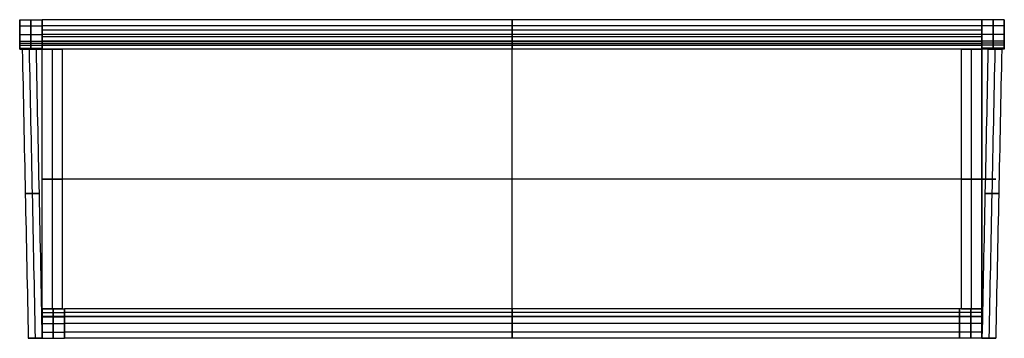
# Model space of a CAD drawing. Header units: millimetres. Extents: x -573 to 573, y -186 to 186.
import ezdxf

# ---------------------------------------------------------------- set-up
doc = ezdxf.new("R2010")
doc.units = ezdxf.units.MM
doc.layers.add('Défaut', color=7, linetype='Continuous', true_color=0x000000)

msp = doc.modelspace()

# ---------------------------------------------------------------- linework, layer by layer
at = {"layer": 'Défaut'}
for p, q in [((-573, 185.5, 230), (-573, 151, 230)), ((-547, 151, 427.5), (-547, 185.5, 427.5)), ((-547, 185.5, 230), (-547, 151, 230)), ((547, 151, 427.5), (547, 185.5, 427.5)), ((547, 151, 230), (547, 185.5, 230)), ((573, 151, 230), (573, 185.5, 230)), ((0, 157.5, 142), (0, 173.5, 142)), ((0, 157.5, 106), (0, 173.5, 106)), ((-573, 168.2, 458.8), (-573, 168.2)), ((-547, 168.2, 458.8), (-547, 168.2, 395)), ((-547, 168.2, 458.8), (-547, 168.2)), ((547, 165.5, 142), (-547, 165.5, 142)), ((547, 165.5, 106), (-547, 165.5, 106)), ((547, 168.2, 458.8), (547, 168.2, 395)), ((547, 168.2, 458.8), (547, 168.2)), ((573, 168.2, 458.8), (573, 168.2)), ((-523, 151, 424.5), (-547, 151, 424.5)), ((-535, 151, 395), (-535, 151, 454)), ((0, -160, 460), (0, 160, 460)), ((0, -160, 454), (0, 160, 454)), ((547, 151, 424.5), (523, 151, 424.5)), ((535, 151, 395), (535, 151, 454)), ((547, 0, 460), (-547, 0, 460)), ((547, 0, 454), (-547, 0, 454)), ((-547, -185.5, 230), (-547, -151, 230)), ((-523, -151, 424.5), (-547, -151, 424.5)), ((-535, -151, 395), (-535, -151, 454)), ((-521, -185.5, 230), (-521, -151, 230)), ((-521, -151, 427.5), (-521, -185.5, 427.5)), ((521, -151, 230), (521, -185.5, 230)), ((521, -151, 427.5), (521, -185.5, 427.5)), ((547, -151, 424.5), (523, -151, 424.5)), ((535, -151, 395), (535, -151, 454)), ((547, -151, 230), (547, -185.5, 230)), ((-547, -168.3), (-547, -168.3, 458.8)), ((-521, -168.3), (-521, -168.3, 458.8)), ((-521, -168.3, 395), (-521, -168.3, 458.8)), ((521, -168.3), (521, -168.3, 458.8)), ((521, -168.3, 395), (521, -168.3, 458.8)), ((547, -168.3), (547, -168.3, 458.8)), ((-547, -185.5, 37.5), (-563, -185.5, 37.5)), ((-555, -185.5, 20), (-555, -185.5, 55)), ((547, -185.5, 37.5), (563, -185.5, 37.5)), ((555, -185.5, 20), (555, -185.5, 55))]:
    msp.add_line(p, q, dxfattribs=at)
at = {"layer": 'Défaut', "extrusion": (0, 1, 0)}
msp.add_lwpolyline([(-547, 55), (-563, 55), (-563, 20), (-547, 20)], close=True, dxfattribs=at)
at = {"layer": 'Défaut'}
for points, degree in [([(-573, 151), (-573, 168.2), (-573, 185.5)], 2), ([(-573, 185.5), (-560, 185.5), (-547, 185.5)], 2), ([(-573, 185.5), (-573, 185.5, 217.5), (-573, 185.5, 435)], 2), ([(-573, 185.5, 435), (-560, 185.5, 435), (-547, 185.5, 435)], 2), ([(-573, 185.5, 217.5), (-560, 185.5, 217.5), (-547, 185.5, 217.5)], 2), ([(-560, 151), (-560, 168.2), (-560, 185.5)], 2), ([(-560, 185.5), (-560, 185.5, 217.5), (-560, 185.5, 435)], 2), ([(547, 185.5, 435), (0, 185.5, 435), (-547, 185.5, 435)], 2), ([(547, 185.5, 395), (0, 185.5, 395), (-547, 185.5, 395)], 2), ([(-547, 185.5, 435), (-547, 185.5, 415), (-547, 185.5, 395)], 2), ([(-547, 185.5, 395), (-547, 168.2, 395), (-547, 151, 395)], 2), ([(547, 185.5, 415), (0, 185.5, 415), (-547, 185.5, 415)], 2), ([(-547, 151), (-547, 168.2), (-547, 185.5)], 2), ([(-547, 185.5), (-547, 185.5, 217.5), (-547, 185.5, 435)], 2), ([(0, 185.5, 435), (0, 185.5, 415), (0, 185.5, 395)], 2), ([(0, 185.5, 395), (0, 168.2, 395), (0, 151, 395)], 2), ([(547, 185.5, 435), (547, 185.5, 415), (547, 185.5, 395)], 2), ([(547, 185.5, 395), (547, 168.2, 395), (547, 151, 395)], 2), ([(573, 185.5, 435), (560, 185.5, 435), (547, 185.5, 435)], 2), ([(573, 185.5), (560, 185.5), (547, 185.5)], 2), ([(547, 185.5, 435), (547, 185.5, 217.5), (547, 185.5)], 2), ([(547, 185.5), (547, 168.2), (547, 151)], 2), ([(573, 185.5, 217.5), (560, 185.5, 217.5), (547, 185.5, 217.5)], 2), ([(560, 185.5, 435), (560, 185.5, 217.5), (560, 185.5)], 2), ([(560, 185.5), (560, 168.2), (560, 151)], 2), ([(573, 185.5, 435), (573, 185.5, 217.5), (573, 185.5)], 2), ([(573, 185.5), (573, 168.2), (573, 151)], 2), ([(-573, 178.2, 452.7), (-560, 178.2, 452.7), (-547, 178.2, 452.7)], 2), ([(547, 178.2, 452.7), (0, 178.2, 452.7), (-547, 178.2, 452.7)], 2), ([(-547, 157.5, 142), (-547, 165.5, 142), (-547, 173.5, 142)], 2), ([(-547, 173.5, 142), (-547, 173.5, 124), (-547, 173.5, 106)], 2), ([(-547, 157.5, 106), (-547, 165.5, 106), (-547, 173.5, 106)], 2), ([(-547, 173.5, 142), (0, 173.5, 142), (547, 173.5, 142)], 2), ([(-547, 173.5, 106), (0, 173.5, 106), (547, 173.5, 106)], 2), ([(-547, 157.5, 124), (-547, 165.5, 124), (-547, 173.5, 124)], 2), ([(-547, 173.5, 124), (0, 173.5, 124), (547, 173.5, 124)], 2), ([(0, 173.5, 142), (0, 173.5, 124), (0, 173.5, 106)], 2), ([(573, 178.2, 452.7), (560, 178.2, 452.7), (547, 178.2, 452.7)], 2), ([(547, 173.5, 142), (547, 173.5, 124), (547, 173.5, 106)], 2), ([(547, 173.5, 142), (547, 165.5, 142), (547, 157.5, 142)], 2), ([(547, 173.5, 106), (547, 165.5, 106), (547, 157.5, 106)], 2), ([(547, 173.5, 124), (547, 165.5, 124), (547, 157.5, 124)], 2), ([(-573, 168.2), (-560, 168.2), (-547, 168.2)], 2), ([(-573, 160.5, 460), (-560, 160.5, 460), (-547, 160.5, 460)], 2), ([(-573, 160.5, 460), (-573, 158.2, 460), (-573, 156, 460)], 2), ([(-560, 160.5, 460), (-560, 158.2, 460), (-560, 156, 460)], 2), ([(547, 168.2, 395), (0, 168.2, 395), (-547, 168.2, 395)], 2), ([(-547, 165.5, 142), (-547, 165.5, 124), (-547, 165.5, 106)], 2), ([(547, 160.5, 460), (0, 160.5, 460), (-547, 160.5, 460)], 2), ([(-547, 160, 460), (-547, 160.2, 460), (-547, 160.5, 460)], 2), ([(-547, 160.5, 460), (-547, 158.2, 460), (-547, 156, 460)], 2), ([(0, 160, 460), (0, 160.2, 460), (0, 160.5, 460)], 2), ([(573, 168.2), (560, 168.2), (547, 168.2)], 2), ([(547, 165.5, 142), (547, 165.5, 124), (547, 165.5, 106)], 2), ([(547, 160, 460), (547, 160.2, 460), (547, 160.5, 460)], 2), ([(573, 160.5, 460), (560, 160.5, 460), (547, 160.5, 460)], 2), ([(547, 156, 460), (547, 158.2, 460), (547, 160.5, 460)], 2), ([(560, 156, 460), (560, 158.2, 460), (560, 160.5, 460)], 2), ([(573, 156, 460), (573, 158.2, 460), (573, 160.5, 460)], 2), ([(-573, 158.2, 460), (-560, 158.2, 460), (-547, 158.2, 460)], 2), ([(-573, 156, 460), (-560, 156, 460), (-547, 156, 460)], 2), ([(-573, 152.5, 458.5), (-560, 152.5, 458.5), (-547, 152.5, 458.5)], 2), ([(-573, 151, 455), (-573, 151, 227.5), (-573, 151)], 2), ([(-573, 151), (-560, 151), (-547, 151)], 2), ([(-573, 151, 455), (-560, 151, 455), (-547, 151, 455)], 2), ([(-573, 151, 227.5), (-560, 151, 227.5), (-547, 151, 227.5)], 2), ([(-554, 151, 55), (-562, 151, 55), (-570, 151, 55)], 2), ([(-570, 151, 20), (-562, 151, 20), (-554, 151, 20)], 2), ([(-570, 151, 55), (-570, 151, 37.5), (-570, 151, 20)], 2), ([(-570, 151, 20), (-567.7, 38.8, 20), (-565.3, -73.3, 20), (-563, -185.5, 20)], 3), ([(-570, 151, 55), (-567.7, 38.8, 55), (-565.3, -73.3, 55), (-563, -185.5, 55)], 3), ([(-570, 151, 37.5), (-567.7, 38.8, 37.5), (-565.3, -73.3, 37.5), (-563, -185.5, 37.5)], 3), ([(-562, 151, 55), (-559.7, 38.8, 55), (-557.3, -73.3, 55), (-555, -185.5, 55)], 3), ([(-562, 151, 20), (-559.7, 38.8, 20), (-557.3, -73.3, 20), (-555, -185.5, 20)], 3), ([(-560, 151, 20), (-560, 151, 37.5), (-560, 151, 55)], 2), ([(-560, 151, 455), (-560, 151, 227.5), (-560, 151)], 2), ([(-554, 151, 20), (-554, 151, 37.5), (-554, 151, 55)], 2), ([(-554, 151, 55), (-551.7, 38.8, 55), (-549.3, -73.3, 55), (-547, -185.5, 55)], 3), ([(-554, 151, 20), (-551.7, 38.8, 20), (-549.3, -73.3, 20), (-547, -185.5, 20)], 3), ([(-554, 151, 37.5), (-551.7, 38.8, 37.5), (-549.3, -73.3, 37.5), (-547, -185.5, 37.5)], 3), ([(547, 160.2, 460), (0, 160.2, 460), (-547, 160.2, 460)], 2), ([(547, 160, 454), (0, 160, 454), (-547, 160, 454)], 2), ([(-547, 151, 454), (-547, 155.5, 454), (-547, 160, 454)], 2), ([(547, 160, 460), (0, 160, 460), (-547, 160, 460)], 2), ([(-547, 160, 454), (-547, 160, 457), (-547, 160, 460)], 2), ([(547, 160, 457), (0, 160, 457), (-547, 160, 457)], 2), ([(-547, -160, 460), (-547, 0, 460), (-547, 160, 460)], 2), ([(-547, 160, 460), (-547, 160, 457), (-547, 160, 454)], 2), ([(-547, -160, 454), (-547, 0, 454), (-547, 160, 454)], 2), ([(-547, 160, 460), (0, 160, 460), (547, 160, 460)], 2), ([(-547, 160, 454), (0, 160, 454), (547, 160, 454)], 2), ([(-547, -160, 457), (-547, 0, 457), (-547, 160, 457)], 2), ([(-547, 160, 457), (0, 160, 457), (547, 160, 457)], 2), ([(-547, 157.5, 142), (-547, 157.5, 124), (-547, 157.5, 106)], 2), ([(547, 157.5, 142), (0, 157.5, 142), (-547, 157.5, 142)], 2), ([(547, 157.5, 106), (0, 157.5, 106), (-547, 157.5, 106)], 2), ([(547, 157.5, 124), (0, 157.5, 124), (-547, 157.5, 124)], 2), ([(547, 155.5, 454), (0, 155.5, 454), (-547, 155.5, 454)], 2), ([(547, 151, 395), (0, 151, 395), (-547, 151, 395)], 2), ([(547, 151, 454), (0, 151, 454), (-547, 151, 454)], 2), ([(-547, 151, 395), (-547, 151, 424.5), (-547, 151, 454)], 2), ([(547, 151, 424.5), (0, 151, 424.5), (-547, 151, 424.5)], 2), ([(-547, -151, 395), (-547, 0, 395), (-547, 151, 395)], 2), ([(-523, 151, 395), (-535, 151, 395), (-547, 151, 395)], 2), ([(-547, -151, 454), (-547, 0, 454), (-547, 151, 454)], 2), ([(-547, 151, 395), (-547, 151, 424.5), (-547, 151, 454)], 2), ([(-547, 151, 454), (-535, 151, 454), (-523, 151, 454)], 2), ([(-547, -151, 424.5), (-547, 0, 424.5), (-547, 151, 424.5)], 2), ([(-547, 151, 455), (-547, 151, 227.5), (-547, 151)], 2), ([(-535, -151, 395), (-535, 0, 395), (-535, 151, 395)], 2), ([(-535, -151, 454), (-535, 0, 454), (-535, 151, 454)], 2), ([(-523, -151, 395), (-523, 0, 395), (-523, 151, 395)], 2), ([(-523, 151, 454), (-523, 151, 424.5), (-523, 151, 395)], 2), ([(-523, -151, 454), (-523, 0, 454), (-523, 151, 454)], 2), ([(-523, -151, 424.5), (-523, 0, 424.5), (-523, 151, 424.5)], 2), ([(0, 151, 454), (0, 155.5, 454), (0, 160, 454)], 2), ([(0, 160, 454), (0, 160, 457), (0, 160, 460)], 2), ([(0, 160, 460), (0, 160, 457), (0, 160, 454)], 2), ([(0, 157.5, 142), (0, 157.5, 124), (0, 157.5, 106)], 2), ([(0, 151, 395), (0, 151, 424.5), (0, 151, 454)], 2), ([(523, 151, 454), (535, 151, 454), (547, 151, 454)], 2), ([(523, -151, 454), (523, 0, 454), (523, 151, 454)], 2), ([(523, -151, 395), (523, 0, 395), (523, 151, 395)], 2), ([(547, 151, 395), (535, 151, 395), (523, 151, 395)], 2), ([(523, 151, 395), (523, 151, 424.5), (523, 151, 454)], 2), ([(523, -151, 424.5), (523, 0, 424.5), (523, 151, 424.5)], 2), ([(535, -151, 454), (535, 0, 454), (535, 151, 454)], 2), ([(535, -151, 395), (535, 0, 395), (535, 151, 395)], 2), ([(547, 151, 454), (547, 155.5, 454), (547, 160, 454)], 2), ([(547, 160, 454), (547, 160, 457), (547, 160, 460)], 2), ([(547, 160, 460), (547, 160, 457), (547, 160, 454)], 2), ([(547, 160, 460), (547, 0, 460), (547, -160, 460)], 2), ([(547, 160, 454), (547, 0, 454), (547, -160, 454)], 2), ([(547, 160, 457), (547, 0, 457), (547, -160, 457)], 2), ([(573, 158.2, 460), (560, 158.2, 460), (547, 158.2, 460)], 2), ([(547, 157.5, 142), (547, 157.5, 124), (547, 157.5, 106)], 2), ([(573, 156, 460), (560, 156, 460), (547, 156, 460)], 2), ([(573, 152.5, 458.5), (560, 152.5, 458.5), (547, 152.5, 458.5)], 2), ([(554, 151, 55), (551.7, 38.8, 55), (549.3, -73.3, 55), (547, -185.5, 55)], 3), ([(554, 151, 20), (551.7, 38.8, 20), (549.3, -73.3, 20), (547, -185.5, 20)], 3), ([(554, 151, 37.5), (551.7, 38.8, 37.5), (549.3, -73.3, 37.5), (547, -185.5, 37.5)], 3), ([(547, 151, 395), (547, 151, 424.5), (547, 151, 454)], 2), ([(547, -151, 454), (547, 0, 454), (547, 151, 454)], 2), ([(547, -151, 395), (547, 0, 395), (547, 151, 395)], 2), ([(547, 151, 454), (547, 151, 424.5), (547, 151, 395)], 2), ([(547, -151, 424.5), (547, 0, 424.5), (547, 151, 424.5)], 2), ([(573, 151, 455), (560, 151, 455), (547, 151, 455)], 2), ([(573, 151), (560, 151), (547, 151)], 2), ([(547, 151), (547, 151, 227.5), (547, 151, 455)], 2), ([(573, 151, 227.5), (560, 151, 227.5), (547, 151, 227.5)], 2), ([(554, 151, 55), (562, 151, 55), (570, 151, 55)], 2), ([(554, 151, 20), (554, 151, 37.5), (554, 151, 55)], 2), ([(570, 151, 20), (562, 151, 20), (554, 151, 20)], 2), ([(562, 151, 55), (559.7, 38.8, 55), (557.3, -73.3, 55), (555, -185.5, 55)], 3), ([(562, 151, 20), (559.7, 38.8, 20), (557.3, -73.3, 20), (555, -185.5, 20)], 3), ([(560, 151, 20), (560, 151, 37.5), (560, 151, 55)], 2), ([(560, 151), (560, 151, 227.5), (560, 151, 455)], 2), ([(570, 151, 20), (567.7, 38.8, 20), (565.3, -73.3, 20), (563, -185.5, 20)], 3), ([(570, 151, 55), (567.7, 38.8, 55), (565.3, -73.3, 55), (563, -185.5, 55)], 3), ([(570, 151, 37.5), (567.7, 38.8, 37.5), (565.3, -73.3, 37.5), (563, -185.5, 37.5)], 3), ([(570, 151, 55), (570, 151, 37.5), (570, 151, 20)], 2), ([(573, 151), (573, 151, 227.5), (573, 151, 455)], 2), ([(-523, 0, 395), (-535, 0, 395), (-547, 0, 395)], 2), ([(-547, 0, 395), (-547, 0, 424.5), (-547, 0, 454)], 2), ([(-547, 0, 454), (-535, 0, 454), (-523, 0, 454)], 2), ([(-547, 0, 460), (-547, 0, 457), (-547, 0, 454)], 2), ([(-523, 0, 454), (-523, 0, 424.5), (-523, 0, 395)], 2), ([(523, 0, 454), (535, 0, 454), (547, 0, 454)], 2), ([(547, 0, 395), (535, 0, 395), (523, 0, 395)], 2), ([(523, 0, 395), (523, 0, 424.5), (523, 0, 454)], 2), ([(547, 0, 454), (547, 0, 424.5), (547, 0, 395)], 2), ([(547, 0, 460), (547, 0, 457), (547, 0, 454)], 2), ([(-566.5, -17, 55), (-558.5, -17, 55), (-550.5, -17, 55)], 2), ([(-550.5, -17, 20), (-558.5, -17, 20), (-566.5, -17, 20)], 2), ([(-566.5, -17, 20), (-566.5, -17, 37.5), (-566.5, -17, 55)], 2), ([(-550.5, -17, 55), (-550.5, -17, 37.5), (-550.5, -17, 20)], 2), ([(566.5, -17, 55), (558.5, -17, 55), (550.5, -17, 55)], 2), ([(550.5, -17, 55), (550.5, -17, 37.5), (550.5, -17, 20)], 2), ([(550.5, -17, 20), (558.5, -17, 20), (566.5, -17, 20)], 2), ([(566.5, -17, 20), (566.5, -17, 37.5), (566.5, -17, 55)], 2), ([(-547, -185.5), (-547, -168.3), (-547, -151)], 2), ([(-547, -151), (-534, -151), (-521, -151)], 2), ([(-547, -151), (-547, -151, 227), (-547, -151, 454)], 2), ([(-547, -151, 454), (-534, -151, 454), (-521, -151, 454)], 2), ([(-547, -151, 454), (-547, -155.5, 454), (-547, -160, 454)], 2), ([(-547, -151, 227), (-534, -151, 227), (-521, -151, 227)], 2), ([(-523, -151, 395), (-535, -151, 395), (-547, -151, 395)], 2), ([(-547, -151, 395), (-547, -151, 424.5), (-547, -151, 454)], 2), ([(-547, -151, 454), (-535, -151, 454), (-523, -151, 454)], 2), ([(-547, -155.5, 454), (-534, -155.5, 454), (-521, -155.5, 454)], 2), ([(-547, -160, 454), (-534, -160, 454), (-521, -160, 454)], 2), ([(-547, -160, 454), (-547, -160, 457), (-547, -160, 460)], 2), ([(-547, -160, 460), (-534, -160, 460), (-521, -160, 460)], 2), ([(-547, -160, 460), (-547, -160.3, 460), (-547, -160.5, 460)], 2), ([(-547, -160, 457), (-534, -160, 457), (-521, -160, 457)], 2), ([(-547, -160, 460), (-547, -160, 457), (-547, -160, 454)], 2), ([(547, -160, 460), (0, -160, 460), (-547, -160, 460)], 2), ([(547, -160, 454), (0, -160, 454), (-547, -160, 454)], 2), ([(547, -160, 457), (0, -160, 457), (-547, -160, 457)], 2), ([(-547, -160.3, 460), (-534, -160.3, 460), (-521, -160.3, 460)], 2), ([(-534, -185.5), (-534, -168.3), (-534, -151)], 2), ([(-534, -151), (-534, -151, 227), (-534, -151, 454)], 2), ([(-534, -151, 454), (-534, -155.5, 454), (-534, -160, 454)], 2), ([(-534, -160, 454), (-534, -160, 457), (-534, -160, 460)], 2), ([(-534, -160, 460), (-534, -160.3, 460), (-534, -160.5, 460)], 2), ([(-523, -151, 454), (-523, -151, 424.5), (-523, -151, 395)], 2), ([(-521, -185.5), (-521, -168.3), (-521, -151)], 2), ([(-521, -151), (-521, -151, 227), (-521, -151, 454)], 2), ([(-521, -151, 454), (-521, -155.5, 454), (-521, -160, 454)], 2), ([(521, -151, 454), (0, -151, 454), (-521, -151, 454)], 2), ([(-521, -160, 454), (-521, -155.5, 454), (-521, -151, 454)], 2), ([(521, -151, 395), (0, -151, 395), (-521, -151, 395)], 2), ([(-521, -151, 454), (-521, -151, 424.5), (-521, -151, 395)], 2), ([(-521, -151, 395), (-521, -168.3, 395), (-521, -185.5, 395)], 2), ([(521, -151, 424.5), (0, -151, 424.5), (-521, -151, 424.5)], 2), ([(521, -155.5, 454), (0, -155.5, 454), (-521, -155.5, 454)], 2), ([(-521, -160, 454), (-521, -160, 457), (-521, -160, 460)], 2), ([(-521, -160, 460), (-521, -160.3, 460), (-521, -160.5, 460)], 2), ([(521, -160, 460), (0, -160, 460), (-521, -160, 460)], 2), ([(-521, -160.5, 460), (-521, -160.3, 460), (-521, -160, 460)], 2), ([(521, -160, 454), (0, -160, 454), (-521, -160, 454)], 2), ([(-521, -160, 460), (-521, -160, 457), (-521, -160, 454)], 2), ([(521, -160, 457), (0, -160, 457), (-521, -160, 457)], 2), ([(521, -160.3, 460), (0, -160.3, 460), (-521, -160.3, 460)], 2), ([(0, -160, 454), (0, -155.5, 454), (0, -151, 454)], 2), ([(0, -151, 454), (0, -151, 424.5), (0, -151, 395)], 2), ([(0, -151, 395), (0, -168.3, 395), (0, -185.5, 395)], 2), ([(0, -160.5, 460), (0, -160.3, 460), (0, -160, 460)], 2), ([(0, -160, 460), (0, -160, 457), (0, -160, 454)], 2), ([(0, -160, 460), (0, -160, 457), (0, -160, 454)], 2), ([(547, -151, 454), (534, -151, 454), (521, -151, 454)], 2), ([(521, -160, 454), (521, -155.5, 454), (521, -151, 454)], 2), ([(547, -151), (534, -151), (521, -151)], 2), ([(521, -151, 454), (521, -151, 227), (521, -151)], 2), ([(521, -151), (521, -168.3), (521, -185.5)], 2), ([(547, -151, 227), (534, -151, 227), (521, -151, 227)], 2), ([(521, -160, 454), (521, -155.5, 454), (521, -151, 454)], 2), ([(521, -151, 454), (521, -151, 424.5), (521, -151, 395)], 2), ([(521, -151, 395), (521, -168.3, 395), (521, -185.5, 395)], 2), ([(547, -155.5, 454), (534, -155.5, 454), (521, -155.5, 454)], 2), ([(547, -160, 460), (534, -160, 460), (521, -160, 460)], 2), ([(521, -160.5, 460), (521, -160.3, 460), (521, -160, 460)], 2), ([(547, -160, 454), (534, -160, 454), (521, -160, 454)], 2), ([(521, -160, 460), (521, -160, 457), (521, -160, 454)], 2), ([(547, -160, 457), (534, -160, 457), (521, -160, 457)], 2), ([(521, -160.5, 460), (521, -160.3, 460), (521, -160, 460)], 2), ([(521, -160, 460), (521, -160, 457), (521, -160, 454)], 2), ([(547, -160.3, 460), (534, -160.3, 460), (521, -160.3, 460)], 2), ([(523, -151, 454), (535, -151, 454), (547, -151, 454)], 2), ([(547, -151, 395), (535, -151, 395), (523, -151, 395)], 2), ([(523, -151, 395), (523, -151, 424.5), (523, -151, 454)], 2), ([(534, -160, 454), (534, -155.5, 454), (534, -151, 454)], 2), ([(534, -151, 454), (534, -151, 227), (534, -151)], 2), ([(534, -151), (534, -168.3), (534, -185.5)], 2), ([(534, -160.5, 460), (534, -160.3, 460), (534, -160, 460)], 2), ([(534, -160, 460), (534, -160, 457), (534, -160, 454)], 2), ([(547, -160, 454), (547, -155.5, 454), (547, -151, 454)], 2), ([(547, -151, 454), (547, -151, 227), (547, -151)], 2), ([(547, -151), (547, -168.3), (547, -185.5)], 2), ([(547, -151, 454), (547, -151, 424.5), (547, -151, 395)], 2), ([(547, -160.5, 460), (547, -160.3, 460), (547, -160, 460)], 2), ([(547, -160, 460), (547, -160, 457), (547, -160, 454)], 2), ([(547, -160, 460), (547, -160, 457), (547, -160, 454)], 2), ([(-547, -160.5, 460), (-534, -160.5, 460), (-521, -160.5, 460)], 2), ([(-547, -168.3), (-534, -168.3), (-521, -168.3)], 2), ([(521, -160.5, 460), (0, -160.5, 460), (-521, -160.5, 460)], 2), ([(521, -168.3, 395), (0, -168.3, 395), (-521, -168.3, 395)], 2), ([(547, -160.5, 460), (534, -160.5, 460), (521, -160.5, 460)], 2), ([(547, -168.3), (534, -168.3), (521, -168.3)], 2), ([(-547, -178.2, 452.7), (-534, -178.2, 452.7), (-521, -178.2, 452.7)], 2), ([(521, -178.2, 452.7), (0, -178.2, 452.7), (-521, -178.2, 452.7)], 2), ([(547, -178.2, 452.7), (534, -178.2, 452.7), (521, -178.2, 452.7)], 2), ([(-563, -185.5, 55), (-555, -185.5, 55), (-547, -185.5, 55)], 2), ([(-563, -185.5, 20), (-563, -185.5, 37.5), (-563, -185.5, 55)], 2), ([(-547, -185.5, 20), (-555, -185.5, 20), (-563, -185.5, 20)], 2), ([(-547, -185.5, 55), (-547, -185.5, 37.5), (-547, -185.5, 20)], 2), ([(-547, -185.5, 435), (-534, -185.5, 435), (-521, -185.5, 435)], 2), ([(-547, -185.5, 435), (-547, -185.5, 217.5), (-547, -185.5)], 2), ([(-547, -185.5), (-534, -185.5), (-521, -185.5)], 2), ([(-547, -185.5, 217.5), (-534, -185.5, 217.5), (-521, -185.5, 217.5)], 2), ([(-534, -185.5, 435), (-534, -185.5, 217.5), (-534, -185.5)], 2), ([(-521, -185.5, 435), (-521, -185.5, 217.5), (-521, -185.5)], 2), ([(521, -185.5, 395), (0, -185.5, 395), (-521, -185.5, 395)], 2), ([(521, -185.5, 435), (0, -185.5, 435), (-521, -185.5, 435)], 2), ([(-521, -185.5, 395), (-521, -185.5, 415), (-521, -185.5, 435)], 2), ([(521, -185.5, 415), (0, -185.5, 415), (-521, -185.5, 415)], 2), ([(0, -185.5, 395), (0, -185.5, 415), (0, -185.5, 435)], 2), ([(547, -185.5), (534, -185.5), (521, -185.5)], 2), ([(547, -185.5, 435), (534, -185.5, 435), (521, -185.5, 435)], 2), ([(521, -185.5), (521, -185.5, 217.5), (521, -185.5, 435)], 2), ([(547, -185.5, 217.5), (534, -185.5, 217.5), (521, -185.5, 217.5)], 2), ([(521, -185.5, 395), (521, -185.5, 415), (521, -185.5, 435)], 2), ([(534, -185.5), (534, -185.5, 217.5), (534, -185.5, 435)], 2), ([(547, -185.5, 55), (547, -185.5, 37.5), (547, -185.5, 20)], 2), ([(563, -185.5, 55), (555, -185.5, 55), (547, -185.5, 55)], 2), ([(547, -185.5, 20), (555, -185.5, 20), (563, -185.5, 20)], 2), ([(547, -185.5), (547, -185.5, 217.5), (547, -185.5, 435)], 2), ([(563, -185.5, 20), (563, -185.5, 37.5), (563, -185.5, 55)], 2)]:
    msp.add_open_spline(points, degree=degree, dxfattribs=at)
for points in [[(-573, 185.5, 435), (-573, 185.5, 460), (-573, 160.5, 460)], [(-560, 185.5, 435), (-560, 185.5, 460), (-560, 160.5, 460)], [(-547, 160.5, 460), (-547, 185.5, 460), (-547, 185.5, 435)], [(-547, 185.5, 435), (-547, 185.5, 460), (-547, 160.5, 460)], [(0, 160.5, 460), (0, 185.5, 460), (0, 185.5, 435)], [(547, 160.5, 460), (547, 185.5, 460), (547, 185.5, 435)], [(547, 160.5, 460), (547, 185.5, 460), (547, 185.5, 435)], [(560, 160.5, 460), (560, 185.5, 460), (560, 185.5, 435)], [(573, 160.5, 460), (573, 185.5, 460), (573, 185.5, 435)], [(-573, 156, 460), (-573, 151, 460), (-573, 151, 455)], [(-560, 156, 460), (-560, 151, 460), (-560, 151, 455)], [(-547, 156, 460), (-547, 151, 460), (-547, 151, 455)], [(547, 151, 455), (547, 151, 460), (547, 156, 460)], [(560, 151, 455), (560, 151, 460), (560, 156, 460)], [(573, 151, 455), (573, 151, 460), (573, 156, 460)], [(-547, -160.5, 460), (-547, -185.5, 460), (-547, -185.5, 435)], [(-534, -160.5, 460), (-534, -185.5, 460), (-534, -185.5, 435)], [(-521, -160.5, 460), (-521, -185.5, 460), (-521, -185.5, 435)], [(-521, -185.5, 435), (-521, -185.5, 460), (-521, -160.5, 460)], [(0, -185.5, 435), (0, -185.5, 460), (0, -160.5, 460)], [(521, -185.5, 435), (521, -185.5, 460), (521, -160.5, 460)], [(521, -185.5, 435), (521, -185.5, 460), (521, -160.5, 460)], [(534, -185.5, 435), (534, -185.5, 460), (534, -160.5, 460)], [(547, -185.5, 435), (547, -185.5, 460), (547, -160.5, 460)]]:
    msp.add_rational_spline(points, [1, 0.707106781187, 1], degree=2, dxfattribs=at)

doc.saveas('drawing.dxf')
